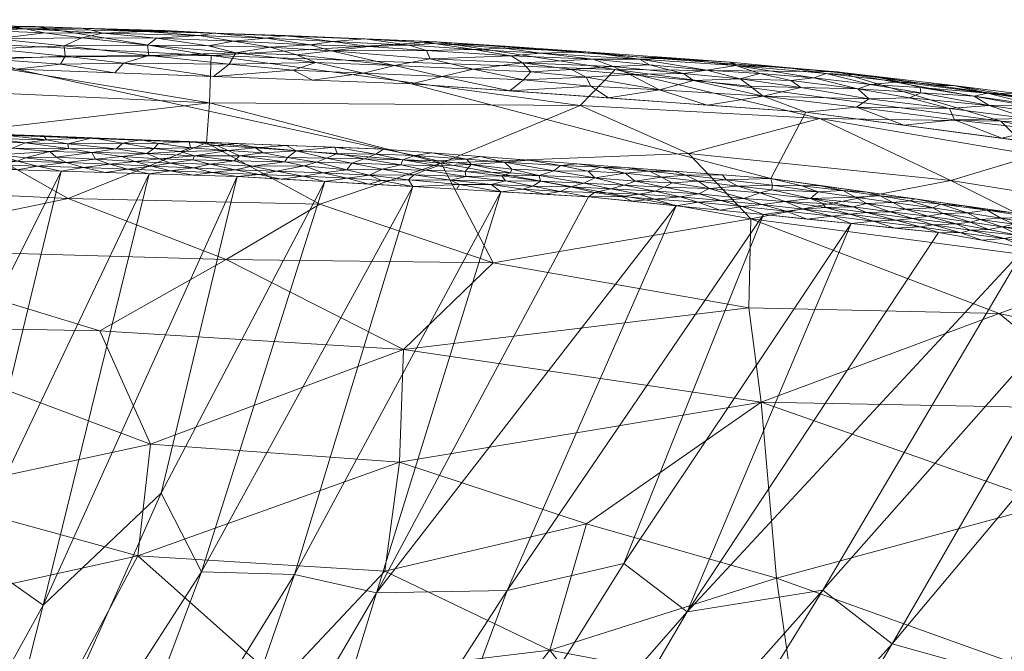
# Model space of a CAD drawing. Header units: millimetres. Extents: x -250 to 250, y 0 to 441.
# Tile 65 of 68: x 82 to 151, y 397 to 441. Entities that reach past the tile are written whole.
import ezdxf

# ---------------------------------------------------------------- set-up
doc = ezdxf.new("R2010")
doc.units = ezdxf.units.MM
doc.layers.add('A-GENM', color=13, linetype='Continuous')

# ---------------------------------------------------------------- blocks, each defined once
blk = doc.blocks.new('MODEL_CCAS0304-1000410R0 - MODEL_CCAS0304-1000410R0-442511-Preview')
at = {"layer": 'A-GENM', "lineweight": 9}
mesh = blk.add_polyface(dxfattribs=at)
corners = [(247.041, -340.465), (245.155, -170.232), (243.255, 0), (-243.255, 0), (-245.155, -170.232), (-247.041, -340.465), (-244.65, -367.738), (-234.646, -393.214), (-215.309, -412.573), (-190.53, -424.203), (-163.936, -430.701), (-136.798, -434.314), (-109.49, -436.282), (-82.131, -437.287), (-54.756, -437.735), (-27.378, -437.883), (0, -437.899), (27.378, -437.883), (54.756, -437.735), (82.131, -437.286), (109.49, -436.282), (136.798, -434.315), (163.936, -430.701), (190.53, -424.203), (215.309, -412.573), (234.646, -393.214), (244.65, -367.738), (0, -433.448), (-26.897, -433.424), (-53.793, -433.267), (-80.686, -432.8), (-107.562, -431.759), (-134.382, -429.72), (-161.015, -425.962), (-187.046, -419.183), (-211.097, -407.125), (-229.567, -387.571), (-239.116, -362.435), (-241.416, -335.641), (-241.195, -311.845), (-240.963, -288.05), (-240.73, -264.256), (-240.498, -240.461), (-240.266, -216.667), (-240.033, -192.872), (-239.801, -169.078), (-239.568, -145.283), (-236.366, -134.013), (-227.955, -125.859), (-216.627, -122.868), (-144.418, -122.842), (-72.209, -122.842), (0, -122.842), (72.209, -122.842), (144.418, -122.842), (216.627, -122.868), (227.955, -125.859), (236.367, -134.013), (239.568, -145.283), (239.801, -169.078), (240.033, -192.872), (240.266, -216.667), (240.498, -240.461), (240.73, -264.256), (240.963, -288.05), (241.195, -311.845), (241.416, -335.641), (239.116, -362.435), (229.566, -387.571), (211.097, -407.125), (187.046, -419.183), (161.015, -425.962), (134.382, -429.72), (107.562, -431.759), (80.686, -432.8), (53.793, -433.267), (26.897, -433.424)]
mesh.append_faces([[corners[k] for k in face] for face in [(47, 3, 46), (50, 3, 49), (57, 2, 56), (61, 1, 60), (34, 10, 33), (70, 23, 69)]], dxfattribs={"vtx0": -1, "vtx1": -1})
mesh.append_faces([[corners[k] for k in face] for face in [(3, 47, 48), (4, 45, 46, 3), (5, 40, 41, 4), (4, 41, 42), (4, 44, 45), (2, 57, 58), (58, 1, 2), (0, 66, 67, 26), (26, 67, 68, 25), (11, 32, 33, 10), (35, 8, 9), (15, 28, 29, 14), (28, 15, 16, 27), (25, 68, 69), (17, 75, 76, 16), (16, 76, 27), (75, 17, 18)]], dxfattribs={"vtx0": -1, "vtx2": -1})
mesh.append_faces([[corners[k] for k in face] for face in [(5, 38, 39, 40), (2, 53, 54, 55), (1, 58, 59, 60), (1, 61, 62, 63), (0, 64, 65, 66), (69, 23, 24, 25)]], dxfattribs={"vtx0": -1, "vtx3": -1})
mesh.append_faces([[corners[k] for k in face] for face in [(51, 52, 3, 50), (48, 49, 3), (43, 44, 4, 42), (55, 56, 2), (11, 12, 32), (29, 30, 14)]], dxfattribs={"vtx1": -1, "vtx2": -1})
mesh.append_faces([[corners[k] for k in face] for face in [(2, 3, 52, 53), (37, 38, 5, 6), (0, 1, 63, 64), (6, 7, 36, 37), (35, 36, 7, 8), (34, 35, 9, 10), (12, 13, 31, 32), (30, 31, 13, 14), (70, 71, 22, 23), (71, 72, 21, 22), (72, 73, 20, 21), (73, 74, 19, 20), (18, 19, 74, 75)]], dxfattribs={"vtx1": -1, "vtx3": -1})
mesh = blk.add_polyface(dxfattribs=at)
corners = [(-150.991, -396.228, -113.367), (-153.751, -407.198, -95.696), (-167.823, -397.084, -104.934), (-108.952, -417.881, -87.413), (-108.665, -410.086, -101.849), (-91.442, -411.33, -101.54), (-127.141, -386.701, -132.014), (-135.943, -393.877, -121.018), (-143.598, -386.705, -127.958), (-119.077, -397.055, -120.165), (-107.661, -402.54, -113.95), (-121.631, -405.815, -106.823), (-111.851, -387.895, -133.101), (-93.355, -374.617, -150), (-90.06, -385.877, -137.755), (-119.7, -371.301, -150), (-90.556, -403.597, -114.041), (-134.782, -402.049, -109.826), (-159.162, -373.395, -136.857), (-144.61, -376.166, -139.464), (-159.046, -385.796, -123.523), (-100.404, -394.816, -125.604), (-133.718, -414.235, -89.608), (-145.007, -364.443, -150), (-158.239, -413.769, -81.757), (-150.19, -420.377, -71.008), (-157.345, -359.833, -150), (-174.405, -370.281, -131.852), (-132.669, -369.054, -150), (-167.845, -379.886, -126.035), (-106.73, -373.548, -150), (-174.364, -406.704, -86.147)]
mesh.append_faces([[corners[k] for k in face] for face in [(28, 19, 23), (30, 12, 15)]], dxfattribs={"vtx0": -1, "vtx1": -1})
mesh.append_faces([[corners[k] for k in face] for face in [(0, 1, 2), (3, 4, 5), (6, 7, 8), (9, 10, 11), (12, 13, 14), (12, 6, 15), (16, 4, 10), (9, 17, 7), (18, 19, 20), (21, 12, 14), (17, 11, 22), (0, 2, 20), (22, 1, 17), (18, 23, 19), (4, 16, 5), (22, 4, 3), (24, 22, 25), (9, 12, 21), (0, 8, 7), (0, 20, 8), (1, 0, 17), (6, 8, 19), (18, 27, 26), (18, 20, 29), (19, 8, 20), (6, 12, 9), (0, 7, 17), (6, 9, 7), (10, 9, 21), (11, 10, 4), (16, 10, 21), (22, 11, 4), (9, 11, 17), (24, 31, 1), (22, 24, 1), (28, 6, 19)]], dxfattribs={"vtx0": -1, "vtx1": -1, "vtx2": -1})
mesh.append_faces([[corners[k] for k in face] for face in [(18, 26, 23), (6, 28, 15), (12, 30, 13)]], dxfattribs={"vtx0": -1, "vtx2": -1})
mesh = blk.add_polyface(dxfattribs=at)
corners = [(-101.405, -402.311, -36.659), (-109.598, -429.162, -1.167), (-94.964, -402.484, -36.904), (-151.012, -395.193, -37.753), (-163.984, -422.775, -1.104), (-142.773, -397.497, -36.968), (-134.043, -369.75, -72.466), (-157.361, -394.236, -37.062), (-139.937, -426.605, -1.141), (-133.878, -427.225, -1.148), (-124.207, -403.073, -33.269), (-157.988, -423.845, -1.115), (-84.909, -375.592, -72.466), (-175.789, -419.87, -1.08), (-116.135, -401.184, -36.686), (-127.819, -427.845, -1.154), (-121.76, -428.465, -1.16), (-107.08, -401.024, -37.832), (-91.971, -375.136, -72.466), (-154.408, -363.837, -72.466), (-179.215, -387.131, -36.18), (-170.76, -386.967, -40.319), (-137.989, -401.226, -33.357), (-140.958, -368.246, -72.466), (-163.825, -392.8, -36.582), (-115.679, -428.814, -1.163), (-103.518, -429.511, -1.17), (-92.177, -407.943, -29.987), (-99.034, -374.679, -72.466), (-106.077, -373.989, -72.466), (-128.591, -399.722, -36.854), (-97.437, -429.859, -1.174), (-84.011, -400.17, -40.55), (-91.349, -430.042, -1.175), (-145.996, -425.985, -1.135), (-147.683, -366.042, -72.466), (-164.498, -386.725, -43.161), (-181.598, -418.036, -1.065), (-127.127, -371.254, -72.466), (-169.98, -421.705, -1.094), (-120.124, -372.277, -72.466), (-113.121, -373.299, -72.466), (-151.992, -424.915, -1.125), (-160.718, -360.631, -72.466), (-186.713, -385.756, -33.487), (-157.563, -362.234, -72.466), (-77.837, -375.886, -72.466)]
mesh.append_faces([[corners[k] for k in face] for face in [(11, 5, 4), (18, 0, 12), (23, 7, 6), (35, 36, 23), (19, 21, 35), (40, 22, 41), (43, 44, 45), (41, 30, 29), (39, 3, 13)]], dxfattribs={"vtx0": -1, "vtx1": -1})
mesh.append_faces([[corners[k] for k in face] for face in [(0, 1, 2), (3, 4, 5), (3, 6, 7), (0, 2, 12), (7, 13, 3), (9, 14, 10), (0, 18, 17), (19, 20, 21), (5, 11, 22), (7, 23, 24), (0, 17, 25), (2, 26, 27), (29, 30, 10), (17, 14, 15), (28, 14, 17), (14, 29, 10), (30, 8, 10), (37, 7, 24), (36, 24, 23), (38, 3, 5), (22, 30, 41), (40, 5, 22), (22, 42, 30), (35, 21, 36), (2, 27, 46), (32, 27, 31)]], dxfattribs={"vtx0": -1, "vtx1": -1, "vtx2": -1})
mesh.append_faces([[corners[k] for k in face] for face in [(2, 1, 26), (17, 18, 28), (14, 28, 29), (27, 26, 31), (32, 31, 33), (3, 38, 6), (5, 40, 38), (20, 19, 45), (22, 11, 42), (7, 37, 13)]], dxfattribs={"vtx0": -1, "vtx2": -1})
mesh.append_faces([[corners[k] for k in face] for face in [(8, 9, 10), (15, 16, 17), (9, 15, 14), (16, 25, 17), (34, 8, 30), (39, 4, 3), (25, 1, 0), (42, 34, 30)]], dxfattribs={"vtx1": -1, "vtx2": -1})
mesh = blk.add_polyface(dxfattribs=at)
corners = [(-76.977, -438.064, -27.989), (-41.51, -439.134, -23.421), (-68.875, -439.597, -17.157), (-54.089, -376.556, -150), (-70.667, -391.048, -132.43), (-79.98, -375.685, -150), (-100.404, -394.816, -125.604), (-90.06, -385.877, -137.755), (-85.514, -394.103, -127.737), (-69.624, -419.525, -87.479), (-51.206, -421.075, -84.769), (-69.169, -424.911, -75.527), (-83.457, -440.254, -3.11), (-55.637, -440.725, -3.109), (-85.741, -428.344, -65.505), (-103.152, -427.947, -64.492), (-96.678, -424.115, -75.318), (-95.628, -438.242, -22.83), (-59.112, -413.166, -99.936), (-75.136, -407.815, -108.406), (-45.008, -406.303, -111.597), (-95.526, -434.977, -41.342), (-77.698, -432.867, -51.987), (-67.367, -436.27, -38.883), (-95.305, -432.206, -52.303), (-73.808, -399.896, -120.423), (-67.851, -429.196, -64.335), (-49.911, -427.894, -68.543), (-54.963, -433.568, -50.762), (-51.147, -387.496, -137.384), (-87.933, -419.169, -87.119), (-91.442, -411.33, -101.54), (-93.355, -374.617, -150), (-90.556, -403.597, -114.041), (-44.142, -396.676, -125.643), (-108.952, -417.881, -87.413)]
mesh.append_faces([[corners[k] for k in face] for face in [(3, 4, 5), (12, 2, 13)]], dxfattribs={"vtx0": -1, "vtx1": -1})
mesh.append_faces([[corners[k] for k in face] for face in [(0, 1, 2), (6, 7, 8), (9, 10, 11), (14, 15, 16), (12, 17, 2), (0, 2, 17), (18, 19, 20), (21, 22, 23), (24, 14, 22), (21, 23, 0), (25, 20, 19), (19, 18, 9), (26, 11, 27), (22, 28, 23), (4, 3, 29), (24, 22, 21), (26, 14, 11), (28, 22, 26), (16, 11, 14), (9, 11, 30), (9, 30, 31), (18, 10, 9), (28, 26, 27), (22, 14, 26), (5, 4, 7), (8, 7, 4), (4, 25, 8), (25, 33, 8), (34, 25, 4), (33, 25, 19), (6, 8, 33), (33, 19, 31), (9, 31, 19), (35, 31, 30), (21, 0, 17), (1, 0, 23), (11, 16, 30), (24, 15, 14)]], dxfattribs={"vtx0": -1, "vtx1": -1, "vtx2": -1})
mesh.append_faces([[corners[k] for k in face] for face in [(32, 5, 7)]], dxfattribs={"vtx1": -1, "vtx2": -1})
mesh = blk.add_polyface(dxfattribs=at)
corners = [(-51.334, -403.81, -36.776), (-60.905, -430.758, -1.182), (-54.815, -430.842, -1.183), (-7.545, -405.967, -34.194), (0, -403.968, -36.825), (0, -376.876, -72.466), (-12.181, -431.051, -1.184), (-4.672, -431.056, -1.184), (-78.861, -403.8, -36.047), (-84.011, -400.17, -40.55), (-91.349, -430.042, -1.175), (-48.725, -430.926, -1.183), (-42.868, -402.584, -38.495), (-29.711, -403.905, -36.858), (-30.453, -431.013, -1.184), (-24.423, -398.459, -44.042), (-63.913, -403.564, -36.846), (-66.995, -430.674, -1.181), (-58.655, -406.344, -33.319), (-63.691, -376.358, -72.466), (-72.919, -405.542, -33.991), (-35.386, -376.786, -72.466), (-42.463, -376.737, -72.466), (-18.272, -431.046, -1.184), (-14.097, -405.031, -35.42), (-56.616, -376.536, -72.466), (0, -431.059, -1.185), (-14.155, -376.87, -72.466), (-21.232, -376.852, -72.466), (-19.83, -399.279, -42.977), (-49.54, -376.637, -72.466), (-7.233, -376.873, -72.466), (-37.172, -405.29, -34.99), (-36.544, -430.984, -1.184), (-42.634, -430.955, -1.184), (-24.363, -431.042, -1.184), (-28.309, -376.834, -72.466), (-73.085, -430.591, -1.18), (-70.766, -376.179, -72.466), (-77.837, -375.886, -72.466), (-84.909, -375.592, -72.466), (-94.964, -402.484, -36.904), (-92.177, -407.943, -29.987), (-85.261, -430.225, -1.177), (-79.173, -430.408, -1.179)]
mesh.append_faces([[corners[k] for k in face] for face in [(19, 20, 25), (27, 24, 31), (25, 16, 30)]], dxfattribs={"vtx0": -1, "vtx1": -1})
mesh.append_faces([[corners[k] for k in face] for face in [(8, 9, 10), (13, 14, 15), (16, 17, 18), (19, 8, 20), (22, 0, 12), (23, 24, 29), (18, 0, 30), (31, 24, 3), (4, 3, 7), (18, 1, 0), (32, 33, 13), (32, 12, 34), (24, 6, 3), (27, 29, 24), (30, 16, 18), (32, 13, 36), (32, 21, 12), (28, 15, 29), (2, 12, 0), (42, 9, 39), (38, 9, 8), (16, 25, 20), (20, 8, 43), (20, 44, 16), (35, 29, 15), (15, 28, 13)]], dxfattribs={"vtx0": -1, "vtx1": -1, "vtx2": -1})
mesh.append_faces([[corners[k] for k in face] for face in [(0, 1, 2), (3, 4, 5), (3, 6, 7), (12, 21, 22), (15, 14, 35), (13, 28, 36), (32, 36, 21), (9, 38, 39), (20, 43, 44)]], dxfattribs={"vtx0": -1, "vtx2": -1})
mesh.append_faces([[corners[k] for k in face] for face in [(2, 11, 12), (23, 6, 24), (27, 28, 29), (17, 1, 18), (33, 14, 13), (5, 31, 3), (11, 34, 12), (35, 23, 29), (22, 30, 0), (37, 17, 16), (39, 40, 41), (19, 38, 8), (10, 43, 8), (34, 33, 32), (44, 37, 16)]], dxfattribs={"vtx1": -1, "vtx2": -1})
mesh.append_faces([[corners[k] for k in face] for face in [(7, 26, 4)]], dxfattribs={"vtx2": -1})
mesh = blk.add_polyface(dxfattribs=at)
corners = [(-137.779, -433.887, -31.802), (-150.305, -433.707, -23.502), (-152.665, -431.343, -34.557), (-95.526, -434.977, -41.342), (-95.628, -438.242, -22.83), (-121.19, -434.774, -35.281), (-111.266, -439.193, -3.121), (-123.616, -437.28, -17.909), (-139.023, -437.111, -3.149), (-83.457, -440.254, -3.11), (-115.159, -423.886, -73.061), (-96.678, -424.115, -75.318), (-103.152, -427.947, -64.492), (-166.595, -433.273, -3.202), (-162.326, -432.945, -14.965), (-170.552, -415.862, -70.522), (-150.19, -420.377, -71.008), (-158.899, -423.531, -58.442), (-111.553, -430.794, -54.178), (-133.002, -426.924, -60.355), (-161.375, -427.261, -44.921), (-146.848, -429.59, -45.621), (-128.677, -431.452, -46.869), (-133.718, -414.235, -89.608), (-132.853, -420.78, -76.212), (-158.239, -413.769, -81.757), (-95.305, -432.206, -52.303), (-172.698, -423.242, -49.559), (-164.334, -430.846, -26.501), (-171.248, -427.399, -35.84), (-108.952, -417.881, -87.413), (-87.933, -419.169, -87.119)]
mesh.append_faces([[corners[k] for k in face] for face in [(13, 14, 8)]], dxfattribs={"vtx0": -1, "vtx1": -1})
mesh.append_faces([[corners[k] for k in face] for face in [(0, 1, 2), (3, 4, 5), (6, 7, 4), (0, 7, 1), (10, 11, 12), (15, 16, 17), (10, 18, 19), (20, 17, 21), (19, 18, 22), (1, 7, 8), (4, 7, 5), (23, 24, 16), (18, 3, 5), (22, 18, 5), (16, 15, 25), (17, 19, 21), (24, 19, 16), (3, 18, 26), (17, 20, 27), (28, 2, 1), (29, 20, 2), (14, 28, 1), (8, 14, 1), (29, 2, 28), (21, 22, 0), (21, 0, 2), (7, 0, 5), (2, 20, 21), (17, 16, 19), (11, 30, 31), (30, 10, 24), (30, 11, 10), (10, 12, 18), (0, 22, 5), (19, 22, 21), (30, 24, 23), (19, 24, 10), (26, 18, 12)]], dxfattribs={"vtx0": -1, "vtx1": -1, "vtx2": -1})
mesh.append_faces([[corners[k] for k in face] for face in [(7, 6, 8), (4, 9, 6)]], dxfattribs={"vtx0": -1, "vtx2": -1})
mesh = blk.add_polyface(dxfattribs=at)
corners = [(-143.695, -427.608, -0.186), (-146.301, -427.293, -0.177), (-145.602, -427.698, -0.085), (-148.183, -426.146, -0.673), (-149.453, -426.194, -0.505), (-147.218, -426.593, -0.452), (-144.205, -426.957, -0.476), (-145.24, -427.118, -0.309), (-145.996, -425.985, -1.135), (-147.535, -425.971, -0.914), (-144.73, -426.385, -0.879), (-151.599, -425.769, -0.578), (-150.563, -425.57, -0.877), (-153.436, -425.163, -0.842), (-151.992, -424.915, -1.125), (-150.301, -426.982, -0.099), (-148.868, -426.883, -0.196), (-151.217, -426.557, -0.189), (-145.619, -426.526, -0.651), (-143.037, -426.837, -0.669), (-147.98, -427.339, -0.093), (-146.153, -427.948, -0.025), (-149.352, -427.532, -0.022), (-152.413, -427.057, -0.024), (-151.028, -427.371), (-154.357, -426.901), (-147.698, -427.841), (-144.369, -428.311), (-152.616, -426.604, -0.106), (-153.761, -426.113, -0.207), (-150.389, -426.389, -0.313), (-153.781, -425.775, -0.36), (-148.994, -425.45, -1.13), (-155.137, -425.172, -0.602), (-154.99, -424.38, -1.12), (-142.966, -426.295, -1.138), (-148.203, -426.703, -0.315), (-144.005, -428.174, -0.033)]
mesh.append_faces([[corners[k] for k in face] for face in [(24, 23, 25), (26, 22, 24), (14, 12, 32), (34, 13, 14)]], dxfattribs={"vtx0": -1, "vtx1": -1})
mesh.append_faces([[corners[k] for k in face] for face in [(0, 1, 2), (3, 4, 5), (6, 5, 7), (8, 9, 10), (11, 12, 13), (13, 12, 14), (15, 16, 17), (18, 19, 10), (16, 20, 1), (21, 20, 22), (23, 22, 15), (24, 22, 23), (21, 22, 26), (20, 16, 15), (20, 2, 1), (28, 17, 29), (29, 17, 30), (30, 11, 31), (33, 11, 13), (12, 11, 3), (9, 12, 3), (12, 9, 32), (18, 10, 9), (18, 9, 3), (5, 18, 3), (4, 3, 11), (36, 30, 16), (5, 6, 18), (1, 0, 7), (5, 36, 7), (20, 21, 2), (1, 7, 36), (17, 16, 30), (37, 2, 21), (29, 30, 31), (17, 28, 15), (23, 15, 28), (22, 20, 15), (36, 16, 1), (4, 36, 5), (11, 30, 4), (36, 4, 30), (27, 37, 21)]], dxfattribs={"vtx0": -1, "vtx1": -1, "vtx2": -1})
mesh.append_faces([[corners[k] for k in face] for face in [(21, 26, 27), (9, 8, 32)]], dxfattribs={"vtx0": -1, "vtx2": -1})
mesh.append_faces([[corners[k] for k in face] for face in [(35, 8, 10)]], dxfattribs={"vtx1": -1, "vtx2": -1})
mesh = blk.add_polyface(dxfattribs=at)
corners = [(-143.037, -426.837, -0.669), (-144.205, -426.957, -0.476), (-141.005, -427.377, -0.462), (-141.495, -426.776, -0.895), (-139.937, -426.605, -1.141), (-142.966, -426.295, -1.138), (-144.369, -428.311), (-141.946, -428.525, -0.021), (-144.005, -428.174, -0.033), (-141, -428.004, -0.164), (-140.231, -428.437, -0.069), (-137.13, -428.345, -0.201), (-144.73, -426.385, -0.879), (-135.442, -427.458, -0.899), (-138.637, -427.122, -0.885), (-136.613, -427.608, -0.653), (-141.04, -428.781), (-137.711, -429.251), (-139.365, -428.899, -0.013), (-142.649, -427.408, -0.33), (-143.695, -427.608, -0.186), (-133.617, -428.723, -0.198), (-135.367, -428.138, -0.386), (-139.839, -427.26, -0.641), (-138.154, -427.721, -0.454), (-136.907, -426.915, -1.144), (-133.878, -427.225, -1.148), (-137.978, -428.002, -0.309), (-140.079, -427.769, -0.305), (-134.44, -428.94, -0.102), (-137.664, -428.808, -0.054), (-134.505, -429.259, -0.034), (-136.535, -429.214, -0.013), (-145.619, -426.526, -0.651), (-145.24, -427.118, -0.309), (-142.825, -428.066, -0.082), (-145.602, -427.698, -0.085), (-134.382, -429.72)]
mesh.append_faces([[corners[k] for k in face] for face in [(16, 7, 6), (25, 13, 26), (37, 32, 17)]], dxfattribs={"vtx0": -1, "vtx1": -1})
mesh.append_faces([[corners[k] for k in face] for face in [(0, 1, 2), (6, 7, 8), (9, 10, 11), (3, 12, 0), (13, 14, 15), (14, 4, 3), (19, 20, 9), (7, 18, 10), (11, 21, 22), (23, 3, 0), (3, 5, 12), (3, 23, 14), (2, 1, 19), (23, 2, 24), (23, 15, 14), (14, 13, 25), (24, 15, 23), (24, 27, 22), (28, 19, 9), (29, 30, 31), (31, 30, 32), (1, 0, 33), (19, 1, 34), (20, 19, 34), (2, 19, 28), (20, 35, 9), (10, 9, 35), (11, 28, 9), (7, 10, 35), (11, 10, 30), (7, 35, 8), (16, 18, 7), (32, 18, 17), (10, 18, 30), (2, 28, 24), (0, 2, 23), (27, 24, 28), (22, 15, 24), (20, 36, 35), (30, 29, 11), (36, 8, 35), (18, 32, 30), (28, 11, 27), (22, 27, 11)]], dxfattribs={"vtx0": -1, "vtx1": -1, "vtx2": -1})
mesh.append_faces([[corners[k] for k in face] for face in [(3, 4, 5)]], dxfattribs={"vtx0": -1, "vtx2": -1})
mesh.append_faces([[corners[k] for k in face] for face in [(16, 17, 18), (25, 4, 14)]], dxfattribs={"vtx1": -1, "vtx2": -1})
mesh = blk.add_polyface(dxfattribs=at)
corners = [(-125.3, -428.65, -0.682), (-126.336, -428.303, -0.921), (-128.099, -428.456, -0.644), (-127.677, -430.23), (-124.324, -430.485), (-125.98, -430.232, -0.013), (-128.499, -429.951, -0.019), (-126.816, -429.827, -0.062), (-132.505, -428.349, -0.433), (-129.402, -428.67, -0.418), (-130.921, -428.211, -0.633), (-135.442, -427.458, -0.899), (-136.613, -427.608, -0.653), (-133.768, -427.917, -0.644), (-132.398, -427.788, -0.879), (-133.878, -427.225, -1.148), (-135.367, -428.138, -0.386), (-131.029, -429.975), (-131.278, -429.644, -0.025), (-132.085, -429.193, -0.097), (-134.505, -429.259, -0.034), (-127.557, -429.427, -0.151), (-124.985, -429.55, -0.184), (-130.104, -429.027, -0.212), (-127.002, -429.13, -0.287), (-129.341, -428.079, -0.878), (-130.848, -427.535, -1.151), (-127.819, -427.845, -1.154), (-133.617, -428.723, -0.198), (-129.339, -429.541, -0.076), (-126.383, -428.849, -0.472), (-124.236, -429.259, -0.338), (-124.789, -428.155, -1.157), (-134.382, -429.72), (-124.293, -430.101, -0.05), (-134.44, -428.94, -0.102), (-136.535, -429.214, -0.013), (-137.13, -428.345, -0.201)]
mesh.append_faces([[corners[k] for k in face] for face in [(26, 25, 27), (27, 1, 32)]], dxfattribs={"vtx0": -1, "vtx1": -1})
mesh.append_faces([[corners[k] for k in face] for face in [(0, 1, 2), (6, 5, 7), (8, 9, 10), (11, 12, 13), (14, 15, 11), (8, 13, 16), (17, 6, 18), (11, 13, 14), (8, 10, 13), (18, 19, 20), (21, 7, 22), (23, 24, 9), (14, 13, 10), (25, 14, 10), (25, 26, 14), (2, 25, 10), (13, 12, 16), (16, 28, 8), (21, 23, 29), (23, 8, 28), (2, 30, 0), (8, 23, 9), (19, 23, 28), (10, 9, 2), (30, 9, 24), (9, 30, 2), (31, 30, 24), (22, 31, 24), (21, 22, 24), (2, 1, 25), (23, 21, 24), (7, 21, 29), (6, 7, 29), (33, 18, 20), (5, 34, 7), (18, 6, 29), (19, 18, 29), (23, 19, 29), (35, 20, 19), (35, 19, 28), (3, 5, 6), (36, 33, 20), (25, 1, 27), (28, 37, 35)]], dxfattribs={"vtx0": -1, "vtx1": -1, "vtx2": -1})
mesh.append_faces([[corners[k] for k in face] for face in [(3, 4, 5), (17, 3, 6), (26, 15, 14), (33, 17, 18)]], dxfattribs={"vtx1": -1, "vtx2": -1})
mesh = blk.add_polyface(dxfattribs=at)
corners = [(-117.913, -429.202, -0.693), (-116.014, -429.555, -0.524), (-115.013, -429.302, -0.775), (-124.066, -428.478, -0.935), (-124.789, -428.155, -1.157), (-126.336, -428.303, -0.921), (-125.3, -428.65, -0.682), (-123.301, -429.02, -0.527), (-122.174, -428.751, -0.814), (-119.824, -430.62, -0.023), (-115.955, -430.862, -0.027), (-119.363, -430.259, -0.099), (-118.333, -429.945, -0.227), (-116.454, -430.38, -0.121), (-116.36, -430.117, -0.213), (-115.755, -429.909, -0.324), (-118.436, -429.551, -0.42), (-122.195, -429.782, -0.18), (-120.54, -429.142, -0.591), (-124.236, -429.259, -0.338), (-126.383, -428.849, -0.472), (-124.293, -430.101, -0.05), (-122.64, -430.504, -0.012), (-121.731, -430.236, -0.063), (-117.22, -428.987, -0.938), (-119.799, -428.824, -0.917), (-121.426, -429.402, -0.38), (-124.985, -429.55, -0.184), (-115.679, -428.814, -1.163), (-118.72, -428.64, -1.162), (-121.76, -428.465, -1.16), (-114.267, -431.25), (-117.62, -430.995), (-126.816, -429.827, -0.062), (-120.972, -430.74), (-124.324, -430.485), (-125.98, -430.232, -0.013)]
mesh.append_faces([[corners[k] for k in face] for face in [(31, 10, 32), (34, 22, 35), (30, 25, 29)]], dxfattribs={"vtx0": -1, "vtx1": -1})
mesh.append_faces([[corners[k] for k in face] for face in [(0, 1, 2), (3, 4, 5), (6, 7, 8), (9, 10, 11), (12, 13, 14), (12, 15, 16), (11, 12, 17), (16, 0, 18), (19, 7, 20), (21, 22, 23), (7, 6, 20), (0, 16, 1), (0, 24, 25), (17, 26, 19), (9, 11, 23), (19, 27, 17), (19, 26, 7), (23, 17, 21), (21, 17, 27), (26, 18, 7), (18, 8, 7), (0, 25, 18), (16, 18, 26), (26, 17, 12), (16, 15, 1), (12, 16, 26), (13, 12, 11), (11, 10, 13), (27, 33, 21), (22, 34, 9), (36, 22, 21), (10, 9, 32), (9, 23, 22), (17, 23, 11), (22, 36, 35), (8, 25, 30), (24, 2, 28), (3, 6, 8), (25, 24, 29), (2, 24, 0), (25, 8, 18), (6, 3, 5), (30, 3, 8), (15, 12, 14)]], dxfattribs={"vtx0": -1, "vtx1": -1, "vtx2": -1})
mesh.append_faces([[corners[k] for k in face] for face in [(24, 28, 29)]], dxfattribs={"vtx0": -1, "vtx2": -1})
mesh.append_faces([[corners[k] for k in face] for face in [(30, 4, 3), (34, 32, 9)]], dxfattribs={"vtx1": -1, "vtx2": -1})
mesh = blk.add_polyface(dxfattribs=at)
corners = [(-113.634, -430.685, -0.089), (-116.454, -430.38, -0.121), (-115.955, -430.862, -0.027), (-110.472, -430.308, -0.29), (-113.26, -429.864, -0.439), (-113.215, -430.221, -0.254), (-109.303, -429.638, -0.785), (-107.421, -429.59, -0.934), (-109.598, -429.162, -1.167), (-109.677, -429.969, -0.509), (-107.464, -430.372, -0.342), (-106.596, -429.963, -0.636), (-105.06, -429.757, -0.889), (-111.355, -430.606, -0.151), (-112.229, -429.602, -0.669), (-116.014, -429.555, -0.524), (-112.818, -429.308, -0.902), (-108.776, -430.671, -0.179), (-113.326, -431.067, -0.022), (-109.741, -431.319, -0.018), (-111.337, -430.944, -0.062), (-110.915, -431.504), (-107.562, -431.759), (-104.203, -431.889), (-107.041, -431.401, -0.026), (-108.91, -431.024, -0.075), (-116.36, -430.117, -0.213), (-115.755, -429.909, -0.324), (-115.013, -429.302, -0.775), (-115.679, -428.814, -1.163), (-106.223, -431.085, -0.095), (-105.369, -430.779, -0.207), (-106.558, -429.337, -1.168), (-112.639, -428.988, -1.165), (-105.019, -430.319, -0.445), (-114.267, -431.25)]
mesh.append_faces([[corners[k] for k in face] for face in [(21, 18, 35), (29, 16, 33), (8, 7, 32)]], dxfattribs={"vtx0": -1, "vtx1": -1})
mesh.append_faces([[corners[k] for k in face] for face in [(0, 1, 2), (3, 4, 5), (6, 7, 8), (9, 3, 10), (7, 11, 12), (5, 13, 3), (9, 6, 14), (14, 15, 4), (16, 6, 8), (3, 17, 10), (18, 19, 20), (21, 19, 18), (13, 17, 3), (13, 20, 25), (0, 5, 26), (20, 0, 18), (4, 15, 27), (28, 15, 14), (14, 16, 28), (5, 4, 27), (28, 16, 29), (9, 4, 3), (5, 27, 26), (13, 5, 0), (20, 13, 0), (17, 13, 25), (30, 17, 25), (10, 17, 31), (9, 14, 4), (10, 11, 9), (6, 9, 11), (32, 7, 12), (34, 11, 10), (18, 0, 2), (25, 19, 24), (2, 35, 18), (25, 20, 19), (19, 22, 24), (17, 30, 31), (25, 24, 30), (31, 34, 10), (6, 16, 14), (26, 1, 0), (11, 7, 6)]], dxfattribs={"vtx0": -1, "vtx1": -1, "vtx2": -1})
mesh.append_faces([[corners[k] for k in face] for face in [(16, 8, 33)]], dxfattribs={"vtx0": -1, "vtx2": -1})
mesh.append_faces([[corners[k] for k in face] for face in [(22, 23, 24), (21, 22, 19)]], dxfattribs={"vtx1": -1, "vtx2": -1})
mesh = blk.add_polyface(dxfattribs=at)
corners = [(-95.579, -430.72, -0.46), (-97.291, -430.326, -0.696), (-98.482, -430.578, -0.474), (-105.369, -430.779, -0.207), (-103.624, -431.136, -0.117), (-102.94, -430.851, -0.227), (-95.717, -430.151, -0.917), (-98.969, -430.015, -0.918), (-102.006, -429.898, -0.897), (-100.157, -430.236, -0.669), (-103.367, -430.129, -0.634), (-106.596, -429.963, -0.636), (-105.019, -430.319, -0.445), (-100.843, -432.019), (-97.483, -432.15), (-98.701, -431.855, -0.019), (-101.515, -431.644, -0.03), (-97.597, -431.286, -0.154), (-100.915, -431.18, -0.142), (-99.235, -431.5, -0.075), (-102.076, -430.594, -0.368), (-100.736, -430.888, -0.254), (-106.223, -431.085, -0.095), (-104.369, -431.452, -0.038), (-107.041, -431.401, -0.026), (-106.558, -429.337, -1.168), (-105.06, -429.757, -0.889), (-103.518, -429.511, -1.17), (-100.477, -429.685, -1.172), (-97.437, -429.859, -1.173), (-97.233, -430.954, -0.294), (-94.393, -429.951, -1.174), (-94.476, -431.305, -0.192), (-104.203, -431.889), (-96.02, -432.021, -0.013), (-96.816, -431.663, -0.062), (-94.124, -432.28)]
mesh.append_faces([[corners[k] for k in face] for face in [(25, 26, 27), (28, 7, 29), (29, 6, 31), (13, 16, 33), (36, 34, 14)]], dxfattribs={"vtx0": -1, "vtx1": -1})
mesh.append_faces([[corners[k] for k in face] for face in [(0, 1, 2), (3, 4, 5), (6, 7, 1), (7, 8, 9), (10, 11, 12), (16, 13, 15), (17, 18, 19), (2, 20, 21), (3, 22, 4), (23, 22, 24), (20, 5, 21), (9, 8, 10), (3, 5, 12), (10, 26, 11), (8, 27, 26), (20, 9, 10), (10, 8, 26), (8, 7, 28), (1, 7, 9), (2, 1, 9), (20, 2, 9), (2, 30, 0), (6, 29, 7), (17, 32, 30), (4, 22, 23), (4, 23, 16), (18, 21, 5), (18, 5, 4), (12, 5, 20), (17, 21, 18), (2, 21, 30), (20, 10, 12), (14, 34, 15), (15, 34, 35), (35, 19, 15), (15, 19, 16), (17, 19, 35), (18, 4, 16), (16, 19, 18), (23, 33, 16), (32, 17, 35), (17, 30, 21), (24, 33, 23)]], dxfattribs={"vtx0": -1, "vtx1": -1, "vtx2": -1})
mesh.append_faces([[corners[k] for k in face] for face in [(13, 14, 15), (28, 27, 8)]], dxfattribs={"vtx1": -1, "vtx2": -1})
mesh = blk.add_polyface(dxfattribs=at)
corners = [(-94.124, -432.28), (-91.985, -432.15, -0.016), (-94.199, -431.856, -0.045), (-89.447, -431.242, -0.295), (-91.173, -431.464, -0.178), (-87.373, -431.536, -0.198), (-94.393, -429.951, -1.174), (-92.821, -430.265, -0.914), (-91.349, -430.042, -1.175), (-93.526, -431.6, -0.108), (-94.476, -431.305, -0.192), (-91.514, -430.581, -0.669), (-90.354, -430.899, -0.469), (-88.631, -430.719, -0.638), (-89.51, -432.168, -0.024), (-85.711, -432.121, -0.05), (-89.07, -431.777, -0.103), (-86.796, -430.499, -0.885), (-89.84, -430.376, -0.909), (-95.717, -430.151, -0.917), (-97.291, -430.326, -0.696), (-94.414, -430.457, -0.683), (-95.579, -430.72, -0.46), (-92.07, -431.093, -0.323), (-90.764, -432.41), (-96.816, -431.663, -0.062), (-96.02, -432.021, -0.013), (-85.591, -430.832, -0.624), (-87.629, -431.055, -0.428), (-94.364, -431.009, -0.323), (-97.233, -430.954, -0.294), (-92.791, -430.777, -0.492), (-88.305, -430.134, -1.176), (-91.675, -431.814, -0.072), (-87.405, -432.54), (-85.77, -431.804, -0.125)]
mesh.append_faces([[corners[k] for k in face] for face in [(6, 7, 8), (8, 18, 32)]], dxfattribs={"vtx0": -1, "vtx1": -1})
mesh.append_faces([[corners[k] for k in face] for face in [(0, 1, 2), (3, 4, 5), (9, 4, 10), (11, 12, 13), (14, 15, 16), (17, 18, 13), (19, 20, 21), (22, 21, 20), (10, 4, 23), (1, 24, 14), (25, 26, 2), (13, 27, 17), (28, 13, 12), (5, 4, 16), (6, 19, 7), (29, 30, 10), (31, 23, 12), (19, 21, 7), (21, 11, 7), (13, 28, 27), (7, 18, 8), (18, 7, 11), (17, 32, 18), (21, 22, 31), (18, 11, 13), (31, 12, 11), (12, 3, 28), (3, 12, 23), (4, 3, 23), (5, 28, 3), (29, 10, 23), (4, 33, 16), (25, 2, 9), (14, 33, 1), (33, 14, 16), (15, 14, 34), (21, 31, 11), (29, 31, 22), (2, 1, 33), (9, 2, 33), (2, 26, 0), (31, 29, 23), (30, 29, 22), (4, 9, 33), (25, 9, 10), (16, 35, 5)]], dxfattribs={"vtx0": -1, "vtx1": -1, "vtx2": -1})
mesh.append_faces([[corners[k] for k in face] for face in [(24, 34, 14), (0, 24, 1)]], dxfattribs={"vtx1": -1, "vtx2": -1})
mesh = blk.add_polyface(dxfattribs=at)
corners = [(-152.625, -434.821, -1.094), (-149.487, -434.789, -0.658), (-156.18, -433.842, -0.638), (-157.333, -432.973, -0.234), (-163.522, -431.641, -0.121), (-162.584, -432.641, -0.508), (-146.749, -434.576, -0.309), (-147.086, -433.795, -0.059), (-152.15, -433.893, -0.313), (-157.486, -432.357, -0.056), (-152.927, -433.109, -0.074), (-157.153, -431.614), (-155.705, -435.063, -2.725), (-151.623, -435.594, -2.445), (-155.428, -434.983, -2.118), (-149.389, -435.643, -1.712), (-144.711, -436.025, -1.383), (-148.46, -435.422, -1.165), (-159.921, -434.382, -2.462), (-164.355, -433.553, -2.127), (-164.809, -433.588, -2.692), (-159.142, -433.985, -1.252), (-160.078, -433.441, -0.808), (-165.548, -432.763, -1.077), (-143.583, -433.418), (-150.368, -432.516), (-152.691, -435.209, -3.175), (-145.807, -436.165, -3.162), (-147.015, -436.177, -2.437), (-160.027, -434.176, -1.837), (-153.697, -435.011, -1.599), (-163.938, -430.713), (-163.865, -433.396, -1.559), (-167.836, -431.727, -0.533), (-168.523, -432.595, -1.668), (-169.313, -430.289, -0.056), (-168.868, -432.803, -2.494), (-166.46, -433.298, -3.201), (-159.576, -434.254, -3.188), (-143.988, -435.313, -0.556), (-144.758, -435.67, -0.938)]
mesh.append_faces([[corners[k] for k in face] for face in [(31, 9, 11)]], dxfattribs={"vtx0": -1, "vtx1": -1})
mesh.append_faces([[corners[k] for k in face] for face in [(0, 1, 2), (3, 4, 5), (6, 7, 8), (9, 10, 11), (12, 13, 14), (15, 16, 17), (18, 19, 20), (7, 10, 8), (21, 22, 23), (1, 6, 8), (14, 13, 15), (2, 21, 0), (19, 18, 29), (30, 15, 0), (10, 7, 25), (4, 9, 31), (10, 3, 8), (2, 8, 3), (8, 2, 1), (5, 2, 3), (2, 5, 22), (10, 9, 3), (29, 32, 19), (21, 29, 30), (17, 1, 0), (33, 23, 5), (32, 34, 19), (4, 33, 5), (31, 35, 4), (19, 36, 20), (12, 14, 18), (30, 29, 14), (20, 38, 18), (14, 29, 18), (32, 21, 23), (21, 32, 29), (34, 32, 23), (38, 12, 18), (13, 26, 28), (26, 13, 12), (15, 13, 28), (1, 39, 6), (1, 17, 40), (15, 17, 0), (21, 30, 0), (14, 15, 30), (4, 3, 9), (23, 22, 5), (21, 2, 22)]], dxfattribs={"vtx0": -1, "vtx1": -1, "vtx2": -1})
mesh.append_faces([[corners[k] for k in face] for face in [(7, 24, 25), (10, 25, 11), (12, 38, 26)]], dxfattribs={"vtx0": -1, "vtx2": -1})
mesh.append_faces([[corners[k] for k in face] for face in [(26, 27, 28), (37, 38, 20)]], dxfattribs={"vtx1": -1, "vtx2": -1})
mesh = blk.add_polyface(dxfattribs=at)
corners = [(-81.895, -431.838, -0.149), (-82.761, -432.203, -0.05), (-79.852, -432.211, -0.064), (-84.477, -431.587, -0.212), (-84.9, -431.204, -0.39), (-87.373, -431.536, -0.198), (-76.752, -432.263, -0.069), (-78.94, -431.827, -0.178), (-86.796, -430.499, -0.885), (-85.261, -430.225, -1.177), (-88.305, -430.134, -1.176), (-83.61, -430.583, -0.895), (-77.251, -430.838, -0.808), (-77.651, -430.453, -1.179), (-79.173, -430.408, -1.179), (-80.937, -431.372, -0.358), (-82.794, -431.165, -0.449), (-85.591, -430.832, -0.624), (-82.237, -430.925, -0.626), (-78.692, -431.132, -0.541), (-75.919, -431.89, -0.181), (-80.686, -432.8), (-77.324, -432.858), (-78.2, -432.526, -0.019), (-77.293, -431.533, -0.321), (-85.77, -431.804, -0.125), (-87.629, -431.055, -0.428), (-75.637, -432.63, -0.015), (-87.405, -432.54), (-84.045, -432.67), (-84.23, -432.396, -0.016), (-80.448, -432.498, -0.016), (-85.711, -432.121, -0.05), (-74.838, -431.261, -0.514), (-80.418, -430.692, -0.872), (-82.217, -430.316, -1.178), (-89.07, -431.777, -0.103), (-75.232, -430.997, -0.708)]
mesh.append_faces([[corners[k] for k in face] for face in [(35, 34, 14)]], dxfattribs={"vtx0": -1, "vtx1": -1})
mesh.append_faces([[corners[k] for k in face] for face in [(0, 1, 2), (3, 4, 5), (6, 7, 2), (8, 11, 9), (15, 16, 3), (16, 17, 4), (18, 15, 19), (20, 7, 6), (7, 24, 15), (25, 0, 3), (17, 26, 4), (7, 20, 24), (24, 19, 15), (7, 0, 2), (15, 18, 16), (0, 7, 15), (27, 6, 23), (31, 21, 23), (0, 25, 1), (32, 30, 1), (30, 21, 31), (33, 19, 24), (19, 12, 34), (23, 6, 2), (23, 2, 31), (22, 27, 23), (2, 1, 31), (31, 1, 30), (8, 17, 11), (34, 11, 18), (34, 35, 11), (19, 34, 18), (11, 17, 18), (5, 4, 26), (25, 36, 32), (19, 37, 12), (12, 14, 34), (25, 3, 5), (15, 3, 0), (17, 16, 18), (3, 16, 4), (28, 30, 32), (1, 25, 32)]], dxfattribs={"vtx0": -1, "vtx1": -1, "vtx2": -1})
mesh.append_faces([[corners[k] for k in face] for face in [(8, 9, 10), (12, 13, 14), (30, 29, 21)]], dxfattribs={"vtx0": -1, "vtx2": -1})
mesh.append_faces([[corners[k] for k in face] for face in [(21, 22, 23), (28, 29, 30), (35, 9, 11)]], dxfattribs={"vtx1": -1, "vtx2": -1})
mesh = blk.add_polyface(dxfattribs=at)
corners = [(-135.451, -437.421, -2.508), (-141.118, -436.856, -2.504), (-138.922, -437.121, -3.149), (-145.807, -436.165, -3.162), (-131.558, -437.788, -2.644), (-131.958, -437.545, -1.851), (-132.259, -436.633, -0.67), (-132.952, -436.125, -0.37), (-136.46, -436.024, -0.505), (-128.342, -437.004, -0.706), (-129.95, -437.235, -1.065), (-136.798, -434.32), (-140.3, -434.663, -0.081), (-133.842, -435.421, -0.115), (-125.28, -437.987, -1.649), (-141.271, -436.231, -1.14), (-137.365, -436.696, -1.228), (-140.396, -435.941, -0.741), (-133.625, -436.999, -1.166), (-147.015, -436.177, -2.437), (-141.168, -435.243, -0.327), (-127.822, -438.063, -2.44), (-129.036, -436.506, -0.398), (-135.762, -436.514, -0.844), (-126.675, -435.875, -0.077), (-143.988, -435.313, -0.556), (-138.202, -437.007, -1.953), (-143.294, -436.427, -1.841), (-129.971, -434.811), (-143.583, -433.418), (-147.086, -433.795, -0.059), (-131.991, -437.64, -3.142), (-125.059, -438.159, -3.135), (-149.389, -435.643, -1.712), (-144.711, -436.025, -1.383), (-146.749, -434.576, -0.309), (-149.487, -434.789, -0.658), (-144.758, -435.67, -0.938), (-148.46, -435.422, -1.165)]
mesh.append_faces([[corners[k] for k in face] for face in [(29, 12, 11), (31, 0, 2), (32, 4, 31)]], dxfattribs={"vtx0": -1, "vtx1": -1})
mesh.append_faces([[corners[k] for k in face] for face in [(0, 1, 2), (4, 5, 0), (6, 7, 8), (9, 6, 10), (11, 12, 13), (5, 14, 10), (15, 16, 17), (10, 6, 18), (1, 19, 3), (12, 20, 13), (14, 5, 21), (6, 9, 22), (23, 18, 6), (24, 13, 22), (25, 17, 20), (26, 27, 1), (13, 24, 28), (16, 23, 17), (30, 12, 29), (20, 17, 8), (26, 5, 16), (32, 21, 4), (4, 0, 31), (26, 1, 0), (19, 1, 27), (33, 19, 27), (34, 27, 15), (5, 26, 0), (15, 26, 16), (12, 30, 35), (25, 36, 37), (7, 6, 22), (23, 6, 8), (22, 13, 7), (13, 8, 7), (17, 23, 8), (23, 16, 18), (13, 20, 8), (17, 37, 15), (12, 35, 20), (17, 25, 37), (16, 5, 18), (5, 10, 18), (20, 35, 25), (34, 15, 37), (26, 15, 27), (38, 34, 37), (33, 27, 34), (5, 4, 21)]], dxfattribs={"vtx0": -1, "vtx1": -1, "vtx2": -1})
mesh.append_faces([[corners[k] for k in face] for face in [(1, 3, 2)]], dxfattribs={"vtx0": -1, "vtx2": -1})
mesh.append_faces([[corners[k] for k in face] for face in [(28, 11, 13)]], dxfattribs={"vtx1": -1, "vtx2": -1})
mesh = blk.add_polyface(dxfattribs=at)
corners = [(-111.067, -439.075, -2.121), (-109.333, -438.964, -1.63), (-113.851, -438.667, -1.53), (-128.342, -437.004, -0.706), (-124.62, -436.927, -0.446), (-129.036, -436.506, -0.398), (-127.822, -438.063, -2.44), (-125.059, -438.159, -3.135), (-121.581, -438.505, -2.37), (-116.398, -438.231, -1.108), (-118.446, -438.416, -1.574), (-111.637, -436.791, -0.065), (-117.248, -436.555, -0.084), (-113.767, -437.305, -0.273), (-117.188, -437.746, -0.672), (-110.794, -438.024, -0.605), (-118.128, -438.678, -3.128), (-111.196, -439.197, -3.121), (-110.234, -439.227, -2.63), (-116, -438.883, -2.478), (-115.924, -438.748, -1.964), (-125.28, -437.987, -1.649), (-122.088, -437.981, -1.262), (-125.973, -437.61, -1.141), (-120.579, -437.278, -0.49), (-121.592, -436.733, -0.236), (-108.324, -437.547, -0.251), (-129.971, -434.811), (-126.675, -435.875, -0.077), (-123.144, -435.302), (-121.911, -436.11, -0.054), (-106.186, -437.019, -0.055), (-109.49, -436.284), (-116.317, -435.793), (-117.757, -437.114, -0.295), (-106.284, -439.4, -2.479), (-110.555, -438.595, -1.153), (-123.463, -437.488, -0.809), (-129.95, -437.235, -1.065)]
mesh.append_faces([[corners[k] for k in face] for face in [(27, 28, 29), (17, 19, 16)]], dxfattribs={"vtx0": -1, "vtx1": -1})
mesh.append_faces([[corners[k] for k in face] for face in [(0, 1, 2), (3, 4, 5), (6, 7, 8), (2, 9, 10), (11, 12, 13), (14, 9, 15), (17, 18, 19), (20, 8, 19), (19, 8, 16), (8, 10, 21), (10, 22, 21), (22, 23, 21), (24, 25, 4), (11, 13, 26), (30, 28, 25), (4, 28, 5), (25, 12, 30), (21, 6, 8), (11, 31, 32), (12, 25, 34), (11, 33, 12), (26, 13, 15), (14, 15, 13), (24, 34, 25), (22, 9, 14), (33, 30, 12), (28, 30, 29), (18, 35, 0), (0, 2, 20), (2, 1, 36), (36, 15, 9), (2, 10, 20), (36, 9, 2), (22, 14, 37), (8, 20, 10), (0, 20, 19), (9, 22, 10), (23, 22, 37), (3, 23, 37), (21, 23, 38), (23, 3, 38), (4, 3, 37), (24, 37, 14), (28, 4, 25), (37, 24, 4), (34, 14, 13), (14, 34, 24), (12, 34, 13), (19, 18, 0)]], dxfattribs={"vtx0": -1, "vtx1": -1, "vtx2": -1})
mesh.append_faces([[corners[k] for k in face] for face in [(30, 33, 29)]], dxfattribs={"vtx0": -1, "vtx2": -1})
mesh.append_faces([[corners[k] for k in face] for face in [(7, 16, 8), (32, 33, 11)]], dxfattribs={"vtx1": -1, "vtx2": -1})
mesh = blk.add_polyface(dxfattribs=at)
corners = [(-97.187, -439.23, -1.205), (-99.444, -439.438, -1.687), (-94.807, -439.629, -1.725), (-110.794, -438.024, -0.605), (-103.949, -438.566, -0.778), (-108.324, -437.547, -0.251), (-102.879, -437.752, -0.231), (-106.186, -437.019, -0.055), (-96.881, -437.648, -0.111), (-97.339, -438.429, -0.468), (-95.818, -439.803, -2.335), (-91.089, -439.914, -2.146), (-101.324, -437.24, -0.056), (-95.81, -436.786), (-102.65, -436.535), (-91.318, -438.252, -0.26), (-91.242, -438.954, -0.696), (-101.544, -438.285, -0.483), (-102.483, -438.993, -1.172), (-99.724, -438.817, -0.846), (-97.304, -439.726, -3.115), (-100.756, -439.623, -2.377), (-104.25, -439.462, -3.118), (-92.431, -439.975, -2.658), (-89.571, -437.705, -0.065), (-95.452, -438.922, -0.793), (-91.849, -439.44, -1.237), (-106.545, -438.862, -1.241), (-104.056, -439.21, -1.621), (-109.333, -438.964, -1.63), (-106.284, -439.4, -2.479), (-110.234, -439.227, -2.63), (-88.143, -439.797, -1.632), (-90.358, -439.991, -3.112), (-109.49, -436.284), (-111.637, -436.791, -0.065), (-110.555, -438.595, -1.153), (-88.971, -437.037), (-111.067, -439.075, -2.121), (-111.196, -439.197, -3.121)]
mesh.append_faces([[corners[k] for k in face] for face in [(20, 21, 22), (22, 31, 39)]], dxfattribs={"vtx0": -1, "vtx1": -1})
mesh.append_faces([[corners[k] for k in face] for face in [(0, 1, 2), (3, 4, 5), (5, 6, 7), (8, 6, 9), (2, 10, 11), (15, 9, 16), (17, 9, 6), (18, 0, 19), (10, 23, 11), (15, 8, 9), (24, 13, 8), (16, 25, 26), (4, 17, 5), (25, 16, 9), (18, 27, 28), (25, 19, 0), (27, 29, 28), (21, 30, 22), (22, 30, 31), (11, 32, 2), (28, 29, 30), (8, 15, 24), (7, 6, 12), (8, 12, 6), (2, 26, 0), (26, 2, 32), (0, 18, 1), (2, 1, 10), (21, 20, 10), (28, 21, 1), (10, 1, 21), (35, 5, 7), (4, 3, 36), (20, 23, 10), (13, 12, 8), (14, 7, 12), (28, 30, 21), (9, 17, 19), (26, 25, 0), (9, 19, 25), (18, 19, 4), (27, 4, 36), (18, 28, 1), (4, 27, 18), (29, 27, 36), (29, 38, 30), (5, 17, 6), (19, 17, 4)]], dxfattribs={"vtx0": -1, "vtx1": -1, "vtx2": -1})
mesh.append_faces([[corners[k] for k in face] for face in [(12, 13, 14), (23, 20, 33), (24, 37, 13)]], dxfattribs={"vtx0": -1, "vtx2": -1})
mesh.append_faces([[corners[k] for k in face] for face in [(14, 34, 7)]], dxfattribs={"vtx1": -1, "vtx2": -1})
mesh = blk.add_polyface(dxfattribs=at)
corners = [(-91.849, -439.44, -1.237), (-88.143, -439.797, -1.632), (-86.684, -439.469, -1.074), (-77.842, -440.239, -2.065), (-76.116, -440.394, -2.573), (-72.945, -440.374, -2.186), (-73.889, -440.16, -1.678), (-88.971, -437.037), (-89.571, -437.705, -0.065), (-85.21, -437.634, -0.03), (-72.193, -439.916, -1.223), (-74.642, -439.395, -0.714), (-76.329, -439.875, -1.278), (-80.361, -437.993, -0.074), (-82.131, -437.288), (-80.753, -439.391, -0.828), (-85.468, -438.921, -0.542), (-85.528, -438.197, -0.17), (-91.318, -438.252, -0.26), (-91.242, -438.954, -0.696), (-86.658, -440.138, -2.562), (-90.358, -439.991, -3.112), (-83.411, -440.255, -3.11), (-84.091, -439.81, -1.456), (-79.917, -439.97, -1.556), (-81.117, -440.28, -2.555), (-76.461, -440.373, -3.109), (-72.986, -440.432, -3.109), (-71.233, -440.497, -2.655), (-80.42, -438.702, -0.333), (-73.934, -438.928, -0.381), (-73.276, -437.905, -0.031), (-73.701, -438.408, -0.15), (-82.754, -440.085, -1.953), (-91.089, -439.914, -2.146), (-87.32, -440.011, -2.091), (-92.431, -439.975, -2.658), (-75.287, -437.4), (-70.212, -438.725, -0.246), (-69.425, -439.215, -0.507)]
mesh.append_faces([[corners[k] for k in face] for face in [(26, 25, 22), (7, 9, 14)]], dxfattribs={"vtx0": -1, "vtx1": -1})
mesh.append_faces([[corners[k] for k in face] for face in [(0, 1, 2), (3, 4, 5), (5, 6, 3), (7, 8, 9), (10, 11, 12), (9, 13, 14), (2, 15, 16), (12, 11, 15), (17, 18, 16), (2, 16, 19), (19, 0, 2), (15, 23, 24), (25, 20, 22), (4, 25, 26), (27, 28, 4), (29, 11, 30), (31, 13, 32), (15, 11, 29), (16, 15, 29), (23, 2, 1), (6, 10, 12), (24, 3, 6), (24, 6, 12), (3, 33, 25), (1, 34, 35), (33, 20, 25), (20, 34, 36), (17, 16, 29), (19, 16, 18), (13, 17, 29), (8, 18, 17), (29, 32, 13), (35, 34, 20), (23, 1, 33), (25, 4, 3), (4, 28, 5), (20, 36, 21), (9, 8, 17), (13, 9, 17), (24, 23, 33), (15, 2, 23), (3, 24, 33), (15, 24, 12), (30, 38, 32), (29, 30, 32), (39, 30, 11), (13, 31, 37), (20, 33, 35), (33, 1, 35)]], dxfattribs={"vtx0": -1, "vtx1": -1, "vtx2": -1})
mesh.append_faces([[corners[k] for k in face] for face in [(20, 21, 22), (4, 26, 27)]], dxfattribs={"vtx0": -1, "vtx2": -1})
mesh.append_faces([[corners[k] for k in face] for face in [(37, 14, 13)]], dxfattribs={"vtx1": -1, "vtx2": -1})

msp = doc.modelspace()

# ---------------------------------------------------------------- block references
at = {"layer": 'A-GENM', "lineweight": 9, "rotation": 180}
msp.add_blockref('MODEL_CCAS0304-1000410R0 - MODEL_CCAS0304-1000410R0-442511-Preview', (0, 0, 800), dxfattribs=at)

doc.saveas('drawing.dxf')
